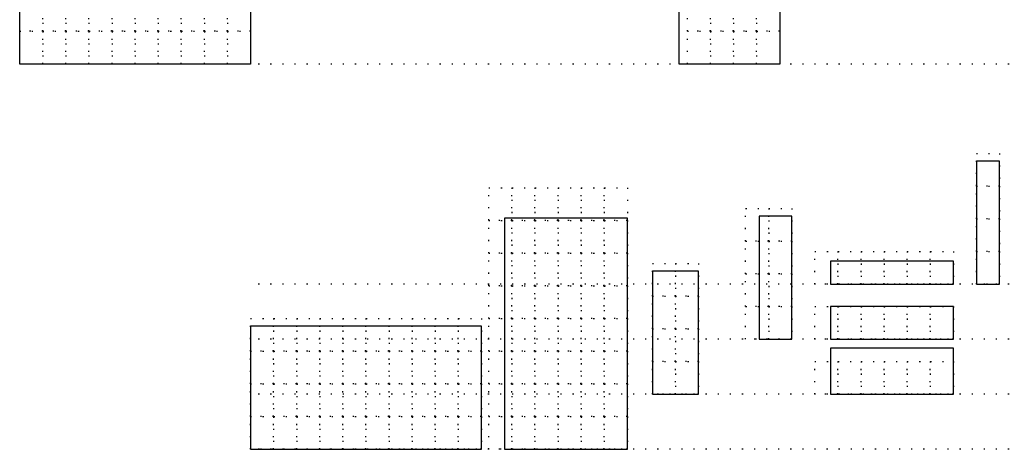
# Model space of a CAD drawing. Header units: millimetres. Extents: x -15250 to 1651995, y -140807 to 78716.
# Tile 34 of 45: x 41000 to 49957, y -20750 to -16848. Entities that reach past the tile are written whole.
import ezdxf

# ---------------------------------------------------------------- set-up
doc = ezdxf.new("R2010")
doc.units = ezdxf.units.MM
doc.header["$LTSCALE"] = 100
doc.linetypes.add('0104aTEČKOVANÁ', pattern=[1.1, 0.1, -1])
doc.layers.add('000-pomoc', color=30, linetype='Continuous', plot=False)

msp = doc.modelspace()

# ---------------------------------------------------------------- linework, layer by layer
for points in [[(47000, -15150), (47913.6, -15150), (47913.6, -17250), (47000, -17250)], [(41000, -17250), (41000, -16336.4), (43100, -16336.4), (43100, -17250)], [(49703.6, -18132.4), (49703.6, -19250), (49913.6, -19250), (49913.6, -18132.4)], [(46527.6, -18650), (45410, -18650), (45410, -20750), (46527.6, -20750)], [(47726.6, -18632.4), (47726.6, -19750), (48023.6, -19750), (48023.6, -18632.4)], [(49493.6, -19040), (48376, -19040), (48376, -19250), (49493.6, -19250)], [(47176, -20250), (47176, -19132.4), (46756, -19132.4), (46756, -20250)], [(49493.6, -19453), (48376, -19453), (48376, -19750), (49493.6, -19750)], [(45200, -20750), (45200, -19632.4), (43100, -19632.4), (43100, -20750)], [(49493.6, -19830), (48376, -19830), (48376, -20250), (49493.6, -20250)]]:
    msp.add_lwpolyline(points, close=True)
at = {"layer": '000-pomoc', "color": 4, "linetype": '0104aTEČKOVANÁ'}
for p, q in [((50000, -17250), (43100, -17250)), ((50000, -19250), (43100, -19250)), ((50000, -19750), (43100, -19750)), ((50000, -20250), (43100, -20250)), ((50000, -20750), (43100, -20750))]:
    msp.add_line(p, q, dxfattribs=at)
at = {"layer": '000-pomoc', "linetype": '0104aTEČKOVANÁ'}
for points in [[(41000, -16656), (41210, -16656), (41210, -16953), (41000, -16953)], [(41210, -16656), (41420, -16656), (41420, -16953), (41210, -16953)], [(41420, -16656), (41630, -16656), (41630, -16953), (41420, -16953)], [(41630, -16656), (41840, -16656), (41840, -16953), (41630, -16953)], [(41840, -16656), (42050, -16656), (42050, -16953), (41840, -16953)], [(42050, -16656), (42260, -16656), (42260, -16953), (42050, -16953)], [(42260, -16656), (42470, -16656), (42470, -16953), (42260, -16953)], [(42470, -16656), (42680, -16656), (42680, -16953), (42470, -16953)], [(42680, -16656), (42890, -16656), (42890, -16953), (42680, -16953)], [(42890, -16656), (43100, -16656), (43100, -16953), (42890, -16953)], [(47073.6, -16656), (47283.6, -16656), (47283.6, -16953), (47073.6, -16953)], [(47283.6, -16656), (47493.6, -16656), (47493.6, -16953), (47283.6, -16953)], [(47493.6, -16656), (47703.6, -16656), (47703.6, -16953), (47493.6, -16953)], [(47703.6, -16656), (47913.6, -16656), (47913.6, -16953), (47703.6, -16953)], [(41000, -16953), (41210, -16953), (41210, -17250), (41000, -17250)], [(41210, -16953), (41420, -16953), (41420, -17250), (41210, -17250)], [(41420, -16953), (41630, -16953), (41630, -17250), (41420, -17250)], [(41630, -16953), (41840, -16953), (41840, -17250), (41630, -17250)], [(41840, -16953), (42050, -16953), (42050, -17250), (41840, -17250)], [(42050, -16953), (42260, -16953), (42260, -17250), (42050, -17250)], [(42260, -16953), (42470, -16953), (42470, -17250), (42260, -17250)], [(42470, -16953), (42680, -16953), (42680, -17250), (42470, -17250)], [(42680, -16953), (42890, -16953), (42890, -17250), (42680, -17250)], [(42890, -16953), (43100, -16953), (43100, -17250), (42890, -17250)], [(47073.6, -16953), (47283.6, -16953), (47283.6, -17250), (47073.6, -17250)], [(47283.6, -16953), (47493.6, -16953), (47493.6, -17250), (47283.6, -17250)], [(47493.6, -16953), (47703.6, -16953), (47703.6, -17250), (47493.6, -17250)], [(47703.6, -16953), (47913.6, -16953), (47913.6, -17250), (47703.6, -17250)], [(49703.6, -18062), (49913.6, -18062), (49913.6, -18359), (49703.6, -18359)], [(49703.6, -18359), (49913.6, -18359), (49913.6, -18656), (49703.6, -18656)], [(45267.6, -18374), (45477.6, -18374), (45477.6, -18671), (45267.6, -18671)], [(45477.6, -18374), (45687.6, -18374), (45687.6, -18671), (45477.6, -18671)], [(45687.6, -18374), (45897.6, -18374), (45897.6, -18671), (45687.6, -18671)], [(45897.6, -18374), (46107.6, -18374), (46107.6, -18671), (45897.6, -18671)], [(46107.6, -18374), (46317.6, -18374), (46317.6, -18671), (46107.6, -18671)], [(46317.6, -18374), (46527.6, -18374), (46527.6, -18671), (46317.6, -18671)], [(47603.6, -18562), (47813.6, -18562), (47813.6, -18859), (47603.6, -18859)], [(47813.6, -18562), (48023.6, -18562), (48023.6, -18859), (47813.6, -18859)], [(45267.6, -18671), (45477.6, -18671), (45477.6, -18968), (45267.6, -18968)], [(45477.6, -18671), (45687.6, -18671), (45687.6, -18968), (45477.6, -18968)], [(45687.6, -18671), (45897.6, -18671), (45897.6, -18968), (45687.6, -18968)], [(45897.6, -18671), (46107.6, -18671), (46107.6, -18968), (45897.6, -18968)], [(46107.6, -18671), (46317.6, -18671), (46317.6, -18968), (46107.6, -18968)], [(46317.6, -18671), (46527.6, -18671), (46527.6, -18968), (46317.6, -18968)], [(49703.6, -18656), (49913.6, -18656), (49913.6, -18953), (49703.6, -18953)], [(47603.6, -18859), (47813.6, -18859), (47813.6, -19156), (47603.6, -19156)], [(47813.6, -18859), (48023.6, -18859), (48023.6, -19156), (47813.6, -19156)], [(45267.6, -18968), (45477.6, -18968), (45477.6, -19265), (45267.6, -19265)], [(45477.6, -18968), (45687.6, -18968), (45687.6, -19265), (45477.6, -19265)], [(45687.6, -18968), (45897.6, -18968), (45897.6, -19265), (45687.6, -19265)], [(45897.6, -18968), (46107.6, -18968), (46107.6, -19265), (45897.6, -19265)], [(46107.6, -18968), (46317.6, -18968), (46317.6, -19265), (46107.6, -19265)], [(46317.6, -18968), (46527.6, -18968), (46527.6, -19265), (46317.6, -19265)], [(48233.6, -18953), (48443.6, -18953), (48443.6, -19250), (48233.6, -19250)], [(48443.6, -18953), (48653.6, -18953), (48653.6, -19250), (48443.6, -19250)], [(48653.6, -18953), (48863.6, -18953), (48863.6, -19250), (48653.6, -19250)], [(48863.6, -18953), (49073.6, -18953), (49073.6, -19250), (48863.6, -19250)], [(49073.6, -18953), (49283.6, -18953), (49283.6, -19250), (49073.6, -19250)], [(49283.6, -18953), (49493.6, -18953), (49493.6, -19250), (49283.6, -19250)], [(49703.6, -18953), (49913.6, -18953), (49913.6, -19250), (49703.6, -19250)], [(46756, -19062), (46966, -19062), (46966, -19359), (46756, -19359)], [(46966, -19062), (47176, -19062), (47176, -19359), (46966, -19359)], [(47603.6, -19156), (47813.6, -19156), (47813.6, -19453), (47603.6, -19453)], [(47813.6, -19156), (48023.6, -19156), (48023.6, -19453), (47813.6, -19453)], [(45267.6, -19265), (45477.6, -19265), (45477.6, -19562), (45267.6, -19562)], [(45477.6, -19265), (45687.6, -19265), (45687.6, -19562), (45477.6, -19562)], [(45687.6, -19265), (45897.6, -19265), (45897.6, -19562), (45687.6, -19562)], [(45897.6, -19265), (46107.6, -19265), (46107.6, -19562), (45897.6, -19562)], [(46107.6, -19265), (46317.6, -19265), (46317.6, -19562), (46107.6, -19562)], [(46317.6, -19265), (46527.6, -19265), (46527.6, -19562), (46317.6, -19562)], [(46756, -19359), (46966, -19359), (46966, -19656), (46756, -19656)], [(46966, -19359), (47176, -19359), (47176, -19656), (46966, -19656)], [(47603.6, -19453), (47813.6, -19453), (47813.6, -19750), (47603.6, -19750)], [(47813.6, -19453), (48023.6, -19453), (48023.6, -19750), (47813.6, -19750)], [(48233.6, -19453), (48443.6, -19453), (48443.6, -19750), (48233.6, -19750)], [(48443.6, -19453), (48653.6, -19453), (48653.6, -19750), (48443.6, -19750)], [(48653.6, -19453), (48863.6, -19453), (48863.6, -19750), (48653.6, -19750)], [(48863.6, -19453), (49073.6, -19453), (49073.6, -19750), (48863.6, -19750)], [(49073.6, -19453), (49283.6, -19453), (49283.6, -19750), (49073.6, -19750)], [(49283.6, -19453), (49493.6, -19453), (49493.6, -19750), (49283.6, -19750)], [(43100, -19562), (43310, -19562), (43310, -19859), (43100, -19859)], [(43310, -19562), (43520, -19562), (43520, -19859), (43310, -19859)], [(43520, -19562), (43730, -19562), (43730, -19859), (43520, -19859)], [(43730, -19562), (43940, -19562), (43940, -19859), (43730, -19859)], [(43940, -19562), (44150, -19562), (44150, -19859), (43940, -19859)], [(44150, -19562), (44360, -19562), (44360, -19859), (44150, -19859)], [(44360, -19562), (44570, -19562), (44570, -19859), (44360, -19859)], [(44570, -19562), (44780, -19562), (44780, -19859), (44570, -19859)], [(44780, -19562), (44990, -19562), (44990, -19859), (44780, -19859)], [(44990, -19562), (45200, -19562), (45200, -19859), (44990, -19859)], [(45267.6, -19562), (45477.6, -19562), (45477.6, -19859), (45267.6, -19859)], [(45477.6, -19562), (45687.6, -19562), (45687.6, -19859), (45477.6, -19859)], [(45687.6, -19562), (45897.6, -19562), (45897.6, -19859), (45687.6, -19859)], [(45897.6, -19562), (46107.6, -19562), (46107.6, -19859), (45897.6, -19859)], [(46107.6, -19562), (46317.6, -19562), (46317.6, -19859), (46107.6, -19859)], [(46317.6, -19562), (46527.6, -19562), (46527.6, -19859), (46317.6, -19859)], [(46756, -19656), (46966, -19656), (46966, -19953), (46756, -19953)], [(46966, -19656), (47176, -19656), (47176, -19953), (46966, -19953)], [(43100, -19859), (43310, -19859), (43310, -20156), (43100, -20156)], [(43310, -19859), (43520, -19859), (43520, -20156), (43310, -20156)], [(43520, -19859), (43730, -19859), (43730, -20156), (43520, -20156)], [(43730, -19859), (43940, -19859), (43940, -20156), (43730, -20156)], [(43940, -19859), (44150, -19859), (44150, -20156), (43940, -20156)], [(44150, -19859), (44360, -19859), (44360, -20156), (44150, -20156)], [(44360, -19859), (44570, -19859), (44570, -20156), (44360, -20156)], [(44570, -19859), (44780, -19859), (44780, -20156), (44570, -20156)], [(44780, -19859), (44990, -19859), (44990, -20156), (44780, -20156)], [(44990, -19859), (45200, -19859), (45200, -20156), (44990, -20156)], [(45267.6, -19859), (45477.6, -19859), (45477.6, -20156), (45267.6, -20156)], [(45477.6, -19859), (45687.6, -19859), (45687.6, -20156), (45477.6, -20156)], [(45687.6, -19859), (45897.6, -19859), (45897.6, -20156), (45687.6, -20156)], [(45897.6, -19859), (46107.6, -19859), (46107.6, -20156), (45897.6, -20156)], [(46107.6, -19859), (46317.6, -19859), (46317.6, -20156), (46107.6, -20156)], [(46317.6, -19859), (46527.6, -19859), (46527.6, -20156), (46317.6, -20156)], [(46756, -19953), (46966, -19953), (46966, -20250), (46756, -20250)], [(46966, -19953), (47176, -19953), (47176, -20250), (46966, -20250)], [(48233.6, -19953), (48443.6, -19953), (48443.6, -20250), (48233.6, -20250)], [(48443.6, -19953), (48653.6, -19953), (48653.6, -20250), (48443.6, -20250)], [(48653.6, -19953), (48863.6, -19953), (48863.6, -20250), (48653.6, -20250)], [(48863.6, -19953), (49073.6, -19953), (49073.6, -20250), (48863.6, -20250)], [(49073.6, -19953), (49283.6, -19953), (49283.6, -20250), (49073.6, -20250)], [(49283.6, -19953), (49493.6, -19953), (49493.6, -20250), (49283.6, -20250)], [(43100, -20156), (43310, -20156), (43310, -20453), (43100, -20453)], [(43310, -20156), (43520, -20156), (43520, -20453), (43310, -20453)], [(43520, -20156), (43730, -20156), (43730, -20453), (43520, -20453)], [(43730, -20156), (43940, -20156), (43940, -20453), (43730, -20453)], [(43940, -20156), (44150, -20156), (44150, -20453), (43940, -20453)], [(44150, -20156), (44360, -20156), (44360, -20453), (44150, -20453)], [(44360, -20156), (44570, -20156), (44570, -20453), (44360, -20453)], [(44570, -20156), (44780, -20156), (44780, -20453), (44570, -20453)], [(44780, -20156), (44990, -20156), (44990, -20453), (44780, -20453)], [(44990, -20156), (45200, -20156), (45200, -20453), (44990, -20453)], [(45267.6, -20156), (45477.6, -20156), (45477.6, -20453), (45267.6, -20453)], [(45477.6, -20156), (45687.6, -20156), (45687.6, -20453), (45477.6, -20453)], [(45687.6, -20156), (45897.6, -20156), (45897.6, -20453), (45687.6, -20453)], [(45897.6, -20156), (46107.6, -20156), (46107.6, -20453), (45897.6, -20453)], [(46107.6, -20156), (46317.6, -20156), (46317.6, -20453), (46107.6, -20453)], [(46317.6, -20156), (46527.6, -20156), (46527.6, -20453), (46317.6, -20453)], [(43100, -20453), (43310, -20453), (43310, -20750), (43100, -20750)], [(43310, -20453), (43520, -20453), (43520, -20750), (43310, -20750)], [(43520, -20453), (43730, -20453), (43730, -20750), (43520, -20750)], [(43730, -20453), (43940, -20453), (43940, -20750), (43730, -20750)], [(43940, -20453), (44150, -20453), (44150, -20750), (43940, -20750)], [(44150, -20453), (44360, -20453), (44360, -20750), (44150, -20750)], [(44360, -20453), (44570, -20453), (44570, -20750), (44360, -20750)], [(44570, -20453), (44780, -20453), (44780, -20750), (44570, -20750)], [(44780, -20453), (44990, -20453), (44990, -20750), (44780, -20750)], [(44990, -20453), (45200, -20453), (45200, -20750), (44990, -20750)], [(45267.6, -20453), (45477.6, -20453), (45477.6, -20750), (45267.6, -20750)], [(45477.6, -20453), (45687.6, -20453), (45687.6, -20750), (45477.6, -20750)], [(45687.6, -20453), (45897.6, -20453), (45897.6, -20750), (45687.6, -20750)], [(45897.6, -20453), (46107.6, -20453), (46107.6, -20750), (45897.6, -20750)], [(46107.6, -20453), (46317.6, -20453), (46317.6, -20750), (46107.6, -20750)], [(46317.6, -20453), (46527.6, -20453), (46527.6, -20750), (46317.6, -20750)]]:
    msp.add_lwpolyline(points, close=True, dxfattribs=at)

doc.saveas('drawing.dxf')
